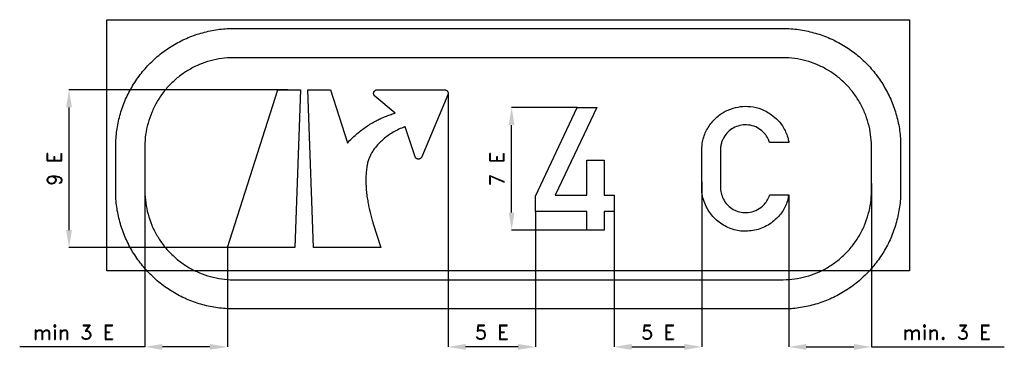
# Model space of a CAD drawing. Header units: millimetres. Extents: x -49 to 3325, y 1099 to 2285.
import ezdxf

# ---------------------------------------------------------------- set-up
doc = ezdxf.new("R2010")
doc.units = ezdxf.units.MM
doc.header["$LTSCALE"] = 5
doc.layers.add('Kóty', color=2, linetype='Continuous')
doc.layers.add('Značka', color=7, linetype='Continuous')
doc.styles.get("Standard").update_dxf_attribs({"font": 'romand.shx', "height": 50})
doc.dimstyles.get("Standard").update_dxf_attribs({"dimtxt": 50, "dimasz": 60, "dimexe": 0.18, "dimexo": 0.0625, "dimgap": 25, "dimtad": 1, "dimdec": 0, "dimzin": 0, "dimdsep": 46, "dimtxsty": 'Standard', "dimcen": 0.09, "dimadec": 0, "dimazin": 0, "dimtfac": 1, "dimtdec": 0, "dimtofl": 0, "dimtmove": 0, "dimatfit": 3, "dimfxl": 1, "dimtolj": 1, "dimtzin": 0, "dimarcsym": 0})

# ---------------------------------------------------------------- blocks, each defined once
blk = doc.blocks.new('*D0')
at = {"layer": 'Defpoints', "color": 0, "transparency": 16777216}
for p in [(2289, 1730.1), (1988.5, 1628.6), (2289, 1165.2)]:
    blk.add_point(p, dxfattribs=at)
at = {"layer": 'Kóty', "color": 0, "lineweight": -2, "transparency": 16777216}
for p, q in [((2289, 1730), (2289, 1165)), ((1988.5, 1628.5), (1988.5, 1165)), ((2048.5, 1165.2), (2229, 1165.2))]:
    blk.add_line(p, q, dxfattribs=at)
at = {"layer": 'Kóty', "color": 0, "transparency": 16777216}
for points in [[(2048.5, 1175.2), (2048.5, 1155.2), (1988.5, 1165.2)], [(2229, 1175.2), (2229, 1155.2), (2289, 1165.2)]]:
    blk.add_solid(points, dxfattribs=at)
at = {"layer": 'Kóty', "color": 0, "transparency": 16777216, "insert": (2138.7, 1215.2), "char_height": 50, "attachment_point": 5}
blk.add_mtext('\\A1;5 E', dxfattribs=at)
blk = doc.blocks.new('*D1')
at = {"layer": 'Defpoints', "color": 0, "transparency": 16777216}
for p in [(1419.1, 2033.8), (1718.9, 1628.6), (1419.1, 1165.2)]:
    blk.add_point(p, dxfattribs=at)
at = {"layer": 'Kóty', "color": 0, "lineweight": -2, "transparency": 16777216}
for p, q in [((1419.1, 2033.7), (1419.1, 1165)), ((1718.9, 1628.5), (1718.9, 1165)), ((1658.9, 1165.2), (1479.1, 1165.2))]:
    blk.add_line(p, q, dxfattribs=at)
at = {"layer": 'Kóty', "color": 0, "transparency": 16777216}
for points in [[(1479.1, 1175.2), (1479.1, 1155.2), (1419.1, 1165.2)], [(1658.9, 1175.2), (1658.9, 1155.2), (1718.9, 1165.2)]]:
    blk.add_solid(points, dxfattribs=at)
at = {"layer": 'Kóty', "color": 0, "transparency": 16777216, "insert": (1569, 1215.2), "char_height": 50, "attachment_point": 5}
blk.add_mtext('\\A1;5 E', dxfattribs=at)
blk = doc.blocks.new('*D2')
at = {"layer": 'Defpoints', "color": 0, "transparency": 16777216}
for p in [(2870, 1724.6), (2586.6, 1685.2), (2870, 1165.2)]:
    blk.add_point(p, dxfattribs=at)
at = {"layer": 'Kóty', "color": 0, "lineweight": -2, "transparency": 16777216}
for p, q in [((2870, 1724.5), (2870, 1165)), ((2586.6, 1685.2), (2586.6, 1165)), ((2646.6, 1165.2), (2810, 1165.2)), ((2870, 1165.2), (3325.2, 1165.2))]:
    blk.add_line(p, q, dxfattribs=at)
at = {"layer": 'Kóty', "color": 0, "transparency": 16777216}
for points in [[(2646.6, 1175.2), (2646.6, 1155.2), (2586.6, 1165.2)], [(2810, 1175.2), (2810, 1155.2), (2870, 1165.2)]]:
    blk.add_solid(points, dxfattribs=at)
at = {"layer": 'Kóty', "color": 0, "transparency": 16777216, "insert": (3127.6, 1215.2), "char_height": 50, "attachment_point": 5}
blk.add_mtext('\\A1;min. 3 E', dxfattribs=at)
blk = doc.blocks.new('*D3')
at = {"layer": 'Defpoints', "color": 0, "transparency": 16777216}
for p in [(120, 2045.2), (869.6, 2045.2), (663.1, 1505.2)]:
    blk.add_point(p, dxfattribs=at)
at = {"layer": 'Kóty', "color": 0, "lineweight": -2, "transparency": 16777216}
for p, q in [((869.5, 2045.2), (119.8, 2045.2)), ((120, 1565.2), (120, 1985.2)), ((663, 1505.2), (119.8, 1505.2))]:
    blk.add_line(p, q, dxfattribs=at)
at = {"layer": 'Kóty', "color": 0, "transparency": 16777216}
for points in [[(110, 1985.2), (130, 1985.2), (120, 2045.2)], [(110, 1565.2), (130, 1565.2), (120, 1505.2)]]:
    blk.add_solid(points, dxfattribs=at)
at = {"layer": 'Kóty', "color": 0, "transparency": 16777216, "insert": (70, 1775.2), "char_height": 50, "attachment_point": 5, "rotation": 90}
blk.add_mtext('\\A1;9 E', dxfattribs=at)
blk = doc.blocks.new('*D4')
at = {"layer": 'Defpoints', "color": 0, "transparency": 16777216}
for p in [(1636.8, 1984.6), (1861.3, 1984.6), (1894.4, 1565.2)]:
    blk.add_point(p, dxfattribs=at)
at = {"layer": 'Kóty', "color": 0, "lineweight": -2, "transparency": 16777216}
for p, q in [((1861.2, 1984.6), (1636.6, 1984.6)), ((1636.8, 1625.2), (1636.8, 1924.6)), ((1894.3, 1565.2), (1636.6, 1565.2))]:
    blk.add_line(p, q, dxfattribs=at)
at = {"layer": 'Kóty', "color": 0, "transparency": 16777216}
for points in [[(1626.8, 1924.6), (1646.8, 1924.6), (1636.8, 1984.6)], [(1626.8, 1625.2), (1646.8, 1625.2), (1636.8, 1565.2)]]:
    blk.add_solid(points, dxfattribs=at)
at = {"layer": 'Kóty', "color": 0, "transparency": 16777216, "insert": (1586.8, 1774.9), "char_height": 50, "attachment_point": 5, "rotation": 90}
blk.add_mtext('\\A1;7 E', dxfattribs=at)
blk = doc.blocks.new('*D5')
at = {"layer": 'Defpoints', "color": 0, "transparency": 16777216}
for p in [(380, 1755.1), (663.1, 1505.2), (380, 1165.2)]:
    blk.add_point(p, dxfattribs=at)
at = {"layer": 'Kóty', "color": 0, "lineweight": -2, "transparency": 16777216}
for p, q in [((380, 1755), (380, 1165)), ((663.1, 1505.1), (663.1, 1165)), ((380, 1165.2), (-49, 1165.2)), ((603.1, 1165.2), (440, 1165.2))]:
    blk.add_line(p, q, dxfattribs=at)
at = {"layer": 'Kóty', "color": 0, "transparency": 16777216}
for points in [[(440, 1175.2), (440, 1155.2), (380, 1165.2)], [(603.1, 1175.2), (603.1, 1155.2), (663.1, 1165.2)]]:
    blk.add_solid(points, dxfattribs=at)
at = {"layer": 'Kóty', "color": 0, "transparency": 16777216, "insert": (135.5, 1215.2), "char_height": 50, "attachment_point": 5}
blk.add_mtext('\\A1;min 3 E', dxfattribs=at)

msp = doc.modelspace()

# ---------------------------------------------------------------- linework, layer by layer
at = {"layer": 'Značka', "color": 3}
for points in [[(250, 1425.2), (250, 2285.2), (3000, 2285.2), (3000, 1425.2), (250, 1425.2)], [(893.5, 1505.2), (663.1, 1505.2), (835.9, 2045.2), (913.3, 2045.2), (893.5, 1505.2)], [(1894.4, 1565.2), (1894.4, 1628.6), (1718.9, 1628.6), (1718.9, 1680.9), (1861.3, 1984.6), (1928.8, 1984.6), (1786.3, 1685), (1894.4, 1685), (1894.4, 1804.7), (1954.3, 1804.4), (1954.3, 1685), (1988.5, 1685), (1988.5, 1628.6), (1954.3, 1628.6), (1954.3, 1565.2), (1894.4, 1565.2)]]:
    msp.add_lwpolyline(points, dxfattribs=at)
for points in [[(685, 1295.2), (683.4, 1295.2), (681.8, 1295.2, -0.03218), (629.5, 1298.8, -0.035443), (578.1, 1309.5, -0.036267), (528.4, 1326.3, -0.034421), (481.6, 1350, -0.033721), (437.9, 1379.1, -0.034085), (398.6, 1413.8, -0.034209), (363.9, 1453.1, -0.034229), (334.8, 1496.8, -0.034044), (311.3, 1543.6, -0.033412), (294.4, 1593.3, -0.034127), (283.5, 1644.7, -0.036745), (280, 1697), (280, 1698.6), (280, 1700.2), (280, 1850.2), (280, 1851.8), (280, 1853.3, -0.03218), (283.7, 1905.6, -0.035443), (294.4, 1957, -0.036267), (311.2, 2006.7, -0.034421), (334.8, 2053.6, -0.033721), (363.9, 2097.2, -0.034085), (398.6, 2136.5, -0.034209), (437.9, 2171.3, -0.034229), (481.6, 2200.4, -0.034044), (528.5, 2223.8, -0.033412), (578.1, 2240.8, -0.034127), (629.5, 2251.7, -0.036745), (681.8, 2255.2), (683.4, 2255.2), (685, 2255.2), (2565, 2255.2), (2566.6, 2255.2), (2568.2, 2255.2, -0.03218), (2620.5, 2251.5, -0.035443), (2671.9, 2240.8, -0.036267), (2721.6, 2224, -0.034421), (2768.4, 2200.4, -0.033721), (2812.1, 2171.3, -0.034085), (2851.4, 2136.5, -0.034209), (2886.1, 2097.2, -0.034229), (2915.2, 2053.6, -0.034044), (2938.7, 2006.7, -0.033412), (2955.6, 1957, -0.034127), (2966.5, 1905.6, -0.036745), (2970, 1853.3), (2970, 1851.8), (2970, 1850.2), (2970, 1700.2), (2970, 1698.6), (2970, 1697, -0.03218), (2966.3, 1644.7, -0.035443), (2955.6, 1593.3, -0.036267), (2938.8, 1543.6, -0.034421), (2915.2, 1496.8, -0.033721), (2886.1, 1453.1, -0.034085), (2851.4, 1413.8, -0.034209), (2812.1, 1379, -0.034229), (2768.4, 1350, -0.034044), (2721.5, 1326.5, -0.033412), (2671.9, 1309.5, -0.034127), (2620.5, 1298.7, -0.036745), (2568.2, 1295.2), (2566.6, 1295.2), (2565, 1295.2), (685, 1295.2)], [(685, 1395.2), (2565, 1395.2), (2566.2, 1395.2), (2567.4, 1395.2, 0.03218), (2606.8, 1397.9, 0.035443), (2645.5, 1406, 0.036267), (2682.9, 1418.6, 0.034421), (2718.2, 1436.4, 0.033721), (2751.1, 1458.3, 0.034085), (2780.7, 1484.5, 0.034209), (2806.8, 1514.1, 0.034229), (2828.7, 1547, 0.034044), (2846.4, 1582.3, 0.033412), (2859.2, 1619.7, 0.034127), (2867.4, 1658.4, 0.036745), (2870, 1697.8), (2870, 1699), (2870, 1700.2), (2870, 1850.2), (2870, 1851.4), (2870, 1852.6, 0.03218), (2867.2, 1891.9, 0.035443), (2859.2, 1930.6, 0.036267), (2846.5, 1968.1, 0.034421), (2828.7, 2003.4, 0.033721), (2806.8, 2036.2, 0.034085), (2780.7, 2065.8, 0.034209), (2751.1, 2092, 0.034229), (2718.2, 2113.9, 0.034044), (2682.9, 2131.6, 0.033412), (2645.5, 2144.4, 0.034127), (2606.8, 2152.5, 0.036745), (2567.4, 2155.2), (2566.2, 2155.2), (2565, 2155.2), (685, 2155.2), (683.8, 2155.2), (682.6, 2155.2, 0.03218), (643.2, 2152.4, 0.035443), (604.5, 2144.4, 0.036267), (567.1, 2131.7, 0.034421), (531.8, 2113.9, 0.033721), (498.9, 2092, 0.034085), (469.3, 2065.8, 0.034209), (443.2, 2036.2, 0.034229), (421.3, 2003.4, 0.034044), (403.6, 1968.1, 0.033412), (390.8, 1930.6, 0.034127), (382.6, 1891.9, 0.036745), (380, 1852.6), (380, 1851.4), (380, 1850.2), (380, 1700.2), (380, 1699), (380, 1697.8, 0.03218), (382.8, 1658.4, 0.035443), (390.8, 1619.7, 0.036267), (403.5, 1582.3, 0.034421), (421.3, 1547, 0.033721), (443.2, 1514.1, 0.034085), (469.3, 1484.5, 0.034209), (498.9, 1458.3, 0.034229), (531.8, 1436.4, 0.034044), (567.1, 1418.8, 0.033412), (604.5, 1406, 0.034127), (643.2, 1397.8, 0.036745), (682.6, 1395.2), (683.8, 1395.2), (685, 1395.2)], [(958.3, 1505.2), (938.5, 2045.2), (1015.9, 2045.2), (1074.1, 1863.2, -0.00052), (1076.1, 1865.4, -0.00156), (1078.1, 1867.5, -0.014816), (1092.6, 1882.1, -0.015522), (1108, 1895.7, -0.014803), (1123.2, 1907.9, -0.014248), (1139.1, 1919.1, -0.014107), (1155.5, 1929.6, -0.014422), (1172.5, 1939.1, -0.011451), (1186.4, 1946, -0.01096), (1200.7, 1952.3, -0.012106), (1216.1, 1958.5, -0.013496), (1231.9, 1963.8, -0.001887), (1234.7, 1964.6, -0.000629), (1237.5, 1965.5), (1168, 2023.9), (1167.9, 2024), (1167.8, 2024.1, -0.01999), (1167, 2024.9, -0.024538), (1166.3, 2025.7, -0.024319), (1165.7, 2026.5, -0.022432), (1165.2, 2027.4, -0.021674), (1164.8, 2028.4, -0.022023), (1164.4, 2029.3, -0.017952), (1164.2, 2030.1, -0.018176), (1164, 2030.9, -0.019295), (1163.9, 2031.8, -0.018881), (1163.9, 2032.7), (1163.9, 2032.8), (1163.9, 2033), (1163.9, 2033.3), (1163.9, 2033.6, -0.014716), (1163.9, 2034.2, -0.012851), (1164, 2034.8, -0.029699), (1164.3, 2036.2, -0.031453), (1164.7, 2037.6, -0.041621), (1165.6, 2039.2, -0.041085), (1166.7, 2040.8, -0.040527), (1168, 2042.1, -0.04046), (1169.5, 2043.2, -0.032598), (1170.8, 2044, -0.031704), (1172.2, 2044.6, -0.036133), (1173.8, 2045, -0.041044), (1175.4, 2045.2), (1175.7, 2045.2), (1176, 2045.2), (1406.9, 2045.2), (1407.2, 2045.2), (1407.5, 2045.2, -0.044672), (1409.6, 2044.9, -0.045657), (1411.5, 2044.3, -0.042295), (1413.2, 2043.5, -0.040554), (1414.7, 2042.4, -0.039807), (1416.1, 2041.1, -0.040888), (1417.2, 2039.6, -0.033174), (1417.9, 2038.3, -0.031882), (1418.5, 2036.8, -0.041625), (1419, 2034.9, -0.045519), (1419.1, 2033, -0.013171), (1419.1, 2032.4, -0.010929), (1419.1, 2031.8, -0.009374), (1419, 2031.4, -0.011766), (1418.9, 2030.9, -0.01166), (1418.8, 2030.4, -0.009137), (1418.7, 2029.9, -0.006749), (1418.6, 2029.6, -0.007574), (1418.5, 2029.2, -0.010506), (1418.4, 2028.8, -0.014583), (1418.2, 2028.4), (1418.2, 2028.4), (1418.2, 2028.3), (1328.7, 1815.4), (1328.6, 1815.2), (1328.6, 1815, -0.033485), (1327.8, 1813.7, -0.034239), (1327, 1812.4, -0.031827), (1326, 1811.4, -0.03043), (1324.9, 1810.5, -0.029929), (1323.8, 1809.7, -0.030597), (1322.5, 1809, -0.024866), (1321.5, 1808.6, -0.024553), (1320.4, 1808.3, -0.026414), (1319.2, 1808.1, -0.026849), (1317.9, 1808), (1317.7, 1807.9), (1317.5, 1807.9), (1317.3, 1807.9), (1317, 1808, -0.009416), (1316.6, 1808, -0.009708), (1316.1, 1808, -0.024469), (1315, 1808.2, -0.025068), (1313.9, 1808.5, -0.033046), (1312.5, 1809, -0.032638), (1311.2, 1809.7, -0.032476), (1309.9, 1810.6, -0.032798), (1308.8, 1811.6, -0.026052), (1308, 1812.5, -0.024846), (1307.3, 1813.5, -0.028123), (1306.6, 1814.6, -0.032298), (1306.1, 1815.8), (1306, 1816), (1306, 1816.2), (1271.6, 1918.8, 0.000796), (1268.6, 1917.6, 0.002386), (1265.6, 1916.5, 0.022516), (1245.3, 1907.6, 0.024405), (1226, 1896.8, 0.023307), (1209.4, 1885.7, 0.023929), (1193.8, 1873, 0.024394), (1180.3, 1859.9, 0.027814), (1168.2, 1845.5, 0.02282), (1160.1, 1833.9, 0.023861), (1153.2, 1821.5, 0.027919), (1147.4, 1808.4, 0.03533), (1143.2, 1794.8, 0.005067), (1142.7, 1792.4, 0.001689), (1142.2, 1790), (1141.8, 1787.9, 0.000729), (1141.3, 1785.5, 0.002186), (1140.9, 1783.1, 0.020217), (1138.5, 1764.7, 0.017004), (1137.4, 1746.1, 0.015133), (1137.4, 1726.6, 0.012804), (1138.4, 1707, 0.012178), (1140.5, 1686, 0.011444), (1143.5, 1665.2, 0.008893), (1146.7, 1647.7, 0.008026), (1150.5, 1630.4, 0.008851), (1155.3, 1611.5, 0.009902), (1160.7, 1592.8, 0.001402), (1161.7, 1589.5), (1162.8, 1586.2), (1188.7, 1505.2), (958.3, 1505.2)], [(2586.6, 1685.2, -0.003816), (2585, 1677.4, -0.011439), (2583.1, 1669.7, -0.074263), (2566.9, 1632.4, -0.07334), (2540.3, 1601, -0.08747), (2499.3, 1573.7, -0.087035), (2451.4, 1562, -0.081784), (2405.3, 1564.7, -0.08264), (2362.6, 1582, -0.082251), (2326.6, 1611.6, -0.076608), (2301.3, 1651, -0.04905), (2292.2, 1675.6, -0.064051), (2288.9, 1701.3, -0.006455), (2288.9, 1704.4, -0.002149), (2289, 1707.5), (2289, 1848.5, -0.002029), (2289.3, 1852.7, -0.006078), (2289.7, 1857, -0.076271), (2300.5, 1897.9, -0.07692), (2323.2, 1933.9, -0.073289), (2352.4, 1961.4, -0.069833), (2388.1, 1979.5, -0.059245), (2421.2, 1987.6, -0.060628), (2455.2, 1987.7, -0.068021), (2492.9, 1978.7, -0.066413), (2527, 1960.1, -0.054), (2550.4, 1939.8, -0.055388), (2568.7, 1914.9, -0.038274), (2578, 1896.7, -0.040685), (2584.3, 1877.3, -0.009638), (2585.7, 1871.2, -0.003213), (2586.9, 1865.2), (2521.1, 1865.2, 0.005205), (2518.6, 1871.5, 0.015619), (2515.8, 1877.7, 0.06078), (2504.7, 1894.6, 0.062685), (2489.8, 1908.3, 0.078732), (2467.3, 1920.4, 0.078054), (2442.2, 1925, 0.073304), (2418.5, 1922.9, 0.073372), (2396.5, 1914.1, 0.069984), (2378.1, 1900.4, 0.07029), (2364.3, 1882.4, 0.038764), (2358.6, 1871, 0.035398), (2354.8, 1859, 0.02205), (2353.3, 1852.2, 0.028822), (2352.5, 1845.2, 0.006426), (2352.4, 1843.4, 0.00214), (2352.4, 1841.5), (2352.4, 1708.6, 0.001844), (2352.6, 1705.9, 0.005519), (2352.9, 1703.1, 0.059571), (2357.8, 1681.8, 0.068114), (2367.8, 1662.3, 0.072023), (2382.5, 1645.6, 0.068624), (2401.3, 1633.5, 0.071735), (2423.6, 1626.1, 0.073122), (2447.2, 1625.3, 0.082628), (2473.4, 1632.1, 0.081788), (2496.1, 1646.8, 0.058785), (2509.1, 1660.9, 0.059236), (2518.3, 1677.3, 0.010199), (2519.9, 1681.3, 0.003403), (2521.4, 1685.2), (2586.6, 1685.2)]]:
    msp.add_lwpolyline(points, format="xyb", dxfattribs=at)

# ---------------------------------------------------------------- dimensions: what is measured, and where the dimension line sits
at = {"layer": 'Kóty'}
for base, p1, p2, text, picture, middle in [((120, 2045.2), (663.1, 1505.2), (869.6, 2045.2), '9 E', '*D3', (70, 1775.2)), ((1636.8, 1984.6), (1894.4, 1565.2), (1861.3, 1984.6), '7 E', '*D4', (1586.8, 1774.9))]:
    dim = msp.add_linear_dim(base=base, p1=p1, p2=p2, angle=90, text=text, dimstyle='Standard', dxfattribs=at)
    dim.commit()
    dim.dimension.update_dxf_attribs({"geometry": picture, "text_midpoint": middle})
for base, p1, p2, text, picture, middle in [((1419.1, 1165.2), (1718.9, 1628.6), (1419.1, 2033.8), '5 E', '*D1', (1569, 1215.2)), ((380, 1165.2), (663.1, 1505.2), (380, 1755.1), 'min 3 E', '*D5', (135.5, 1215.2)), ((2289, 1165.2), (1988.5, 1628.6), (2289, 1730.1), '5 E', '*D0', (2138.7, 1215.2)), ((2870, 1165.2), (2586.6, 1685.2), (2870, 1724.6), 'min. 3 E', '*D2', (3127.6, 1215.2))]:
    dim = msp.add_linear_dim(base=base, p1=p1, p2=p2, text=text, dimstyle='Standard', dxfattribs=at)
    dim.commit()
    dim.dimension.update_dxf_attribs({"geometry": picture, "text_midpoint": middle})

doc.saveas('drawing.dxf')
